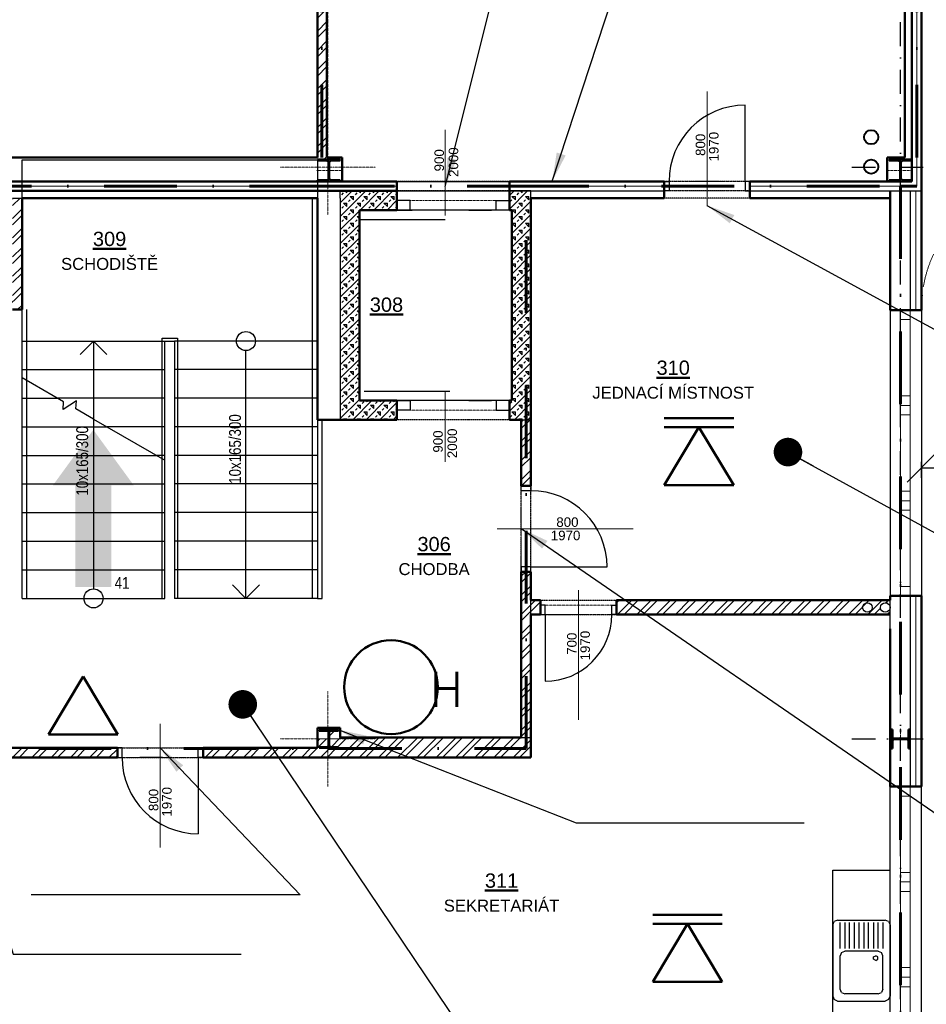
# Model space of a CAD drawing. Header units: millimetres. Extents: x 2886542 to 7567581, y -792623 to 134766.
# Tile 162 of 256: x 4631694 to 4641209, y -373694 to -363362. Entities that reach past the tile are written whole.
import ezdxf
from ezdxf.enums import TextEntityAlignment as Align

# ---------------------------------------------------------------- set-up
doc = ezdxf.new("R2010")
doc.units = ezdxf.units.MM
for name, pattern in [('ACAD_ISO04W100', [30, 24, -3, 0, -3]), ('ACAD_ISO12W100', [21, 12, -3, 0, -3, 0, -3]), ('DASHDOT', [1, 0.5, -0.25, 0, -0.25]), ('DASHDOTX2', [50.8, 25.4, -12.7, 0, -12.7]), ('DIVIDE', [1.25, 0.5, -0.25, 0, -0.25, 0, -0.25]), ('DOT', [0.25, 0, -0.25])]:
    doc.linetypes.add(name, pattern=pattern)
for name, color, linetype in [('CA_drez pravouhly+odkap. plocha (85x60xEH87)', 7, 'Continuous'), ('IN_SANITA', 7, 'Continuous'), ('požárničina', 10, 'Continuous'), ('srafy', 251, 'Continuous')]:
    doc.layers.add(name, color=color, linetype=linetype)
for name, color, linetype, lineweight in [('CKDVERE_', 7, 'Continuous', 25), ('CKDVERE_NADROVINOU', 1, 'DASHDOT', 18), ('CKDVERE_OSY', 1, 'Continuous', 18), ('CKDVERE_POPIS', 3, 'Continuous', 25), ('CKDVERE_ZARUBNE_RAM', 5, 'Continuous', 25), ('CKIZOLACE', 1, 'Continuous', 18), ('CKOKNA', 1, 'Continuous', 18), ('CKPOPISM', 250, 'Continuous', 50), ('CKPOPISM_POPIS', 3, 'Continuous', 25), ('CKPROSTUPY_NADROVINOU', 7, 'DASHDOT', 25), ('CKRASTR', 7, 'DASHDOT', 18), ('CKSCHODY_PODROVINOU', 7, 'Continuous', 25), ('CKSCHODY_POPIS', 3, 'Continuous', 25), ('CKSCHODY_VYSTUP', 7, 'Continuous', 25), ('CKSTENY_NADROVINOU', 7, 'DIVIDE', 25), ('CKSTENY_PODROVINOU', 7, 'Continuous', 25), ('CKSTENY_REZ', 6, 'Continuous', 50), ('CSPROFILY_OSY', 1, 'DASHDOT', 18), ('CSPROFILY_REZY', 4, 'Continuous', 50), ('ZTI-DEŠŤOVÁ-KANALIZACE', 210, 'Continuous', 40), ('ZTI-SPLAŠKOVÁ KANALIZACE', 80, 'Continuous', 30)]:
    doc.layers.add(name, color=color, linetype=linetype, lineweight=lineweight)
doc.layers.add('CKDVERE_DORAZ', color=7, linetype='DOT', lineweight=25, plot=False)
doc.styles.add('ARIAL', font='arial.ttf')
doc.styles.add('DVERE', font='SIMPLEX.shx', dxfattribs={"width": 0.65})
doc.styles.add('ROMANT', font='romant')
doc.styles.get("Standard").update_dxf_attribs({"font": 'arial.ttf'})
doc.linetypes.add('IZOLACE_POLYSTYREN_EXPANDOVANY', pattern='A,1,[224,CADKON.SHX,S=0.01,R=0,X=-0.5,Y=-1.74],-2', length=3)
doc.linetypes.add('IZOLACE_POLYSTYREN_PENOVY', pattern='A,0.001,[228,CADKON.SHX,S=0.1,R=0,X=0,Y=0],-2', length=2.001)
doc.dimstyles.new('1_75', dxfattribs={"dimscale": 75, "dimtxt": 2.5, "dimasz": 2, "dimexe": 0.7, "dimexo": 0.625, "dimgap": 1, "dimtad": 1, "dimdec": 0, "dimrnd": 1, "dimtxsty": 'DVERE', "dimblk": 'OBLIQUE', "dimcen": 1.5, "dimclrd": 256, "dimclre": 256, "dimclrt": 4, "dimadec": 0, "dimazin": 0, "dimtm": 1e-09, "dimtfac": 1, "dimtdec": 0, "dimtix": 1, "dimtmove": 2, "dimatfit": 3, "dimldrblk": 'OBLIQUE', "dimfxl": 0, "dimarcsym": 0})
doc.dimstyles.new('úhlová', dxfattribs={"dimscale": 0.2, "dimtxt": 2.5, "dimasz": 1.5, "dimexe": 0, "dimexo": 3, "dimgap": 1, "dimtad": 1, "dimdec": 0, "dimzin": 0, "dimdsep": 46, "dimtxsty": 'ROMANT', "dimcen": 5, "dimclrd": 256, "dimclre": 256, "dimclrt": 7, "dimadec": 1, "dimazin": 0, "dimtfac": 1, "dimtdec": 0, "dimtix": 1, "dimtmove": 2, "dimatfit": 3, "dimfxl": 0, "dimtvp": 2, "dimtolj": 1, "dimtzin": 0, "dimarcsym": 0})
pattern_1 = [(45, (4537494.36, -337126), (-70.71068, 70.71068), []), (45, (4537565.07, -337126), (-70.71068, 70.71068), [25, -75]), (135, (4537618.1, -337108.32), (-70.71068, -70.71068), [50, -50]), (0, (4537582.75, -337072.97), (70.71068, 70.71068), [35.35534, -106.06602]), (90, (4537618.104, -337108.325), (-70.71068, 70.71068), [35.35534, -106.06602])]
pattern_2 = [(45, (4537494.36, -337126), (-101.02788, 101.02788), []), (45, (4537561.71, -337126), (-101.02788, 101.02788), [])]

# ---------------------------------------------------------------- blocks, each defined once
blk = doc.blocks.new('drez pravouhly+odkap. plocha (85x60xEH87)_P')
at = {"layer": 'CA_drez pravouhly+odkap. plocha (85x60xEH87)', "linetype": 'ByBlock'}
for p, q in [((-0.41, -0.015), (-0.375, 0)), ((-0.375, 0), (-0.1, 0)), ((-0.1, 0), (0.375, 0)), ((0.41, -0.015), (0.375, 0)), ((-0.41, -0.015), (-0.425, -0.05)), ((-0.425, -0.55), (-0.425, -0.05)), ((-0.4, -0.075), (-0.125, -0.075)), ((-0.1, -0.125), (-0.085, -0.09)), ((-0.05, -0.075), (-0.085, -0.09)), ((0.3, -0.075), (-0.05, -0.075)), ((0.3, -0.075), (0.335, -0.09)), ((0.35, -0.125), (0.335, -0.09)), ((0.41, -0.015), (0.425, -0.05)), ((0.425, -0.55), (0.425, -0.05)), ((-0.125, -0.125), (-0.4, -0.125)), ((-0.4, -0.175), (-0.125, -0.175)), ((-0.1, -0.125), (-0.1, -0.475)), ((-0.038, -0.128), (-0.05, -0.15)), ((-0.038, -0.172), (-0.05, -0.15)), ((-0.013, -0.128), (-0.038, -0.128)), ((-0.013, -0.172), (-0.038, -0.172)), ((0, -0.15), (-0.013, -0.128)), ((0, -0.15), (-0.013, -0.172)), ((0.35, -0.125), (0.35, -0.475)), ((-0.125, -0.225), (-0.4, -0.225)), ((-0.4, -0.275), (-0.125, -0.275)), ((-0.125, -0.325), (-0.4, -0.325)), ((-0.4, -0.375), (-0.125, -0.375)), ((-0.125, -0.425), (-0.4, -0.425)), ((-0.4, -0.475), (-0.125, -0.475)), ((-0.085, -0.51), (-0.1, -0.475)), ((-0.085, -0.51), (-0.05, -0.525)), ((0.335, -0.51), (0.3, -0.525)), ((0.335, -0.51), (0.35, -0.475)), ((-0.425, -0.55), (-0.41, -0.585)), ((-0.375, -0.6), (-0.41, -0.585)), ((-0.125, -0.525), (-0.4, -0.525)), ((-0.375, -0.6), (-0.1, -0.6)), ((-0.1, -0.6), (0.375, -0.6)), ((0.3, -0.525), (-0.05, -0.525)), ((0.375, -0.6), (0.41, -0.585)), ((0.425, -0.55), (0.41, -0.585))]:
    blk.add_line(p, q, dxfattribs=at)
blk = doc.blocks.new('CK_S_EXT_HEAHEA240')
for p, q in [((-120, 115), (120, 115)), ((-120, 115), (-120, 103)), ((120, 115), (120, 103)), ((-120, 103), (-24.75, 103)), ((-3.75, -82), (-3.75, 82)), ((3.75, -82), (3.75, 82)), ((120, 103), (24.75, 103)), ((-120, -115), (-120, -103)), ((-120, -103), (-24.75, -103)), ((120, -103), (24.75, -103)), ((120, -115), (120, -103)), ((-120, -115), (120, -115))]:
    blk.add_line(p, q)
for centre, start, end in [((-24.75, 82), 0, 90), ((24.75, 82), 90, 180), ((-24.75, -82), 270, 0), ((24.75, -82), 180, 270)]:
    blk.add_arc(centre, 21, start, end)
blk = doc.blocks.new('CK_S_EXT_HEAHEA200')
for p, q in [((-100, 95), (100, 95)), ((-100, 95), (-100, 85)), ((-100, 85), (-21.25, 85)), ((-3.25, -67), (-3.25, 67)), ((3.25, -67), (3.25, 67)), ((100, 85), (21.25, 85)), ((100, 95), (100, 85)), ((-100, -95), (-100, -85)), ((-100, -85), (-21.25, -85)), ((-100, -95), (100, -95)), ((100, -85), (21.25, -85)), ((100, -95), (100, -85))]:
    blk.add_line(p, q)
for centre, start, end in [((-21.25, 67), 0, 90), ((21.25, 67), 90, 180), ((-21.25, -67), 270, 0), ((21.25, -67), 180, 270)]:
    blk.add_arc(centre, 18, start, end)
blk = doc.blocks.new('CKBL2032316081307')
blk = doc.blocks.new('CKBL2010716102432', base_point=(100937, -31650))
blk = doc.blocks.new('CKBL2010716102454', base_point=(99257, -36297))
blk = doc.blocks.new('CKBL2010716102559', base_point=(94963, -34085))
blk = doc.blocks.new('CKBL2112015104126', base_point=(98453, -29258))
blk = doc.blocks.new('_Oblique')
at = {"color": 0, "linetype": 'ByBlock', "lineweight": -2}
blk.add_line((-0.5, -0.5), (0.5, 0.5), dxfattribs=at)
blk = doc.blocks.new('*D5175')
at = {"layer": 'Defpoints', "color": 0, "linetype": 'Continuous', "lineweight": 50}
for p in [(4641157, -323053), (4643947, -323211), (4643947, -450521)]:
    blk.add_point(p, dxfattribs=at)
at = {"layer": 'požárničina', "color": 7, "linetype": 'Continuous', "lineweight": -2}
for p, q in [((4641157, -323147), (4641157, -323316)), ((4643947, -323399), (4643947, -323106))]:
    blk.add_line(p, q, dxfattribs=at)
at = {"layer": 'požárničina', "color": 7, "lineweight": -2}
blk.add_line((4641157, -323211), (4643947, -323211), dxfattribs=at)
at = {"layer": 'požárničina', "color": 7, "linetype": 'Continuous', "lineweight": -2, "xscale": 300, "yscale": 300, "zscale": 300, "rotation": 180}
blk.add_blockref('_Oblique', (4641157, -323211), dxfattribs=at)
at = {"layer": 'požárničina', "color": 7, "linetype": 'Continuous', "lineweight": -2, "xscale": 300, "yscale": 300, "zscale": 300}
blk.add_blockref('_Oblique', (4643947, -323211), dxfattribs=at)
at = {"layer": 'požárničina', "color": 7, "linetype": 'Continuous', "lineweight": 9, "insert": (4642552, -322874), "char_height": 375, "attachment_point": 5, "style": 'DVERE'}
blk.add_mtext('2790', dxfattribs=at)
blk = doc.blocks.new('*D5177')
at = {"layer": 'Defpoints', "color": 0, "linetype": 'Continuous', "lineweight": 50}
for p in [(4641157, -367907), (4643947, -367907), (4643947, -368065)]:
    blk.add_point(p, dxfattribs=at)
at = {"layer": 'požárničina', "color": 7, "linetype": 'Continuous', "lineweight": -2}
for p, q in [((4641157, -368000), (4641157, -368170)), ((4643947, -368000), (4643947, -368170))]:
    blk.add_line(p, q, dxfattribs=at)
at = {"layer": 'požárničina', "color": 7, "lineweight": -2}
blk.add_line((4641157, -368065), (4643947, -368065), dxfattribs=at)
at = {"layer": 'požárničina', "color": 7, "linetype": 'Continuous', "lineweight": -2, "xscale": 300, "yscale": 300, "zscale": 300, "rotation": 180}
blk.add_blockref('_Oblique', (4641157, -368065), dxfattribs=at)
at = {"layer": 'požárničina', "color": 7, "linetype": 'Continuous', "lineweight": -2, "xscale": 300, "yscale": 300, "zscale": 300}
blk.add_blockref('_Oblique', (4643947, -368065), dxfattribs=at)
at = {"layer": 'požárničina', "color": 7, "linetype": 'Continuous', "lineweight": 9, "insert": (4642552, -367727), "char_height": 375, "attachment_point": 5, "style": 'DVERE'}
blk.add_mtext('2790', dxfattribs=at)

msp = doc.modelspace()

# ---------------------------------------------------------------- hatches: boundary and pattern name
at = {"layer": 'požárničina', "linetype": 'ACAD_ISO04W100', "lineweight": 50, "ltscale": 50, "extrusion": (0, 0, -1)}
h = msp.add_hatch(color=256, dxfattribs=at)
h.paths.add_polyline_path([(-4632276.6, -368249.7), (-4632276.6, -369314.7), (-4632656.2, -369314.7), (-4632656.2, -368249.7)])
h.paths.add_polyline_path([(-4632041.1, -368249.7), (-4632276.6, -368249.7), (-4632656.2, -368249.7), (-4632891.8, -368249.7), (-4632466.4, -367665.2)])
at = {"layer": 'srafy'}
h = msp.add_hatch(dxfattribs=at)
h.set_pattern_fill('ANSI32', color=0, scale=15, style=0)
h.set_pattern_definition([(45, (4537494.36, -384227.15), (-101.02788, 101.02788), []), (45, (4537561.71, -384227.15), (-101.02788, 101.02788), [])])
edge = h.paths.add_edge_path()
edge.add_line((4634918.7, -359529), (4634938.7, -359529))
edge.add_line((4634938.7, -359529), (4634938.7, -359412.2))
edge.add_line((4634938.7, -359412.2), (4634871.7, -359412.2))
edge.add_arc((4634871.7, -359430.2), 18, 90, 180)
edge.add_line((4634853.7, -359430.2), (4634853.7, -359509))
edge.add_line((4634853.7, -359509), (4634843.7, -359509))
edge.add_line((4634843.7, -359509), (4634843.7, -359409))
edge.add_line((4634843.7, -359409), (4634818.7, -359409))
edge.add_line((4634818.7, -359409), (4634818.7, -364829))
edge.add_line((4634818.7, -364829), (4634926.7, -364829))
edge.add_line((4634926.7, -364829), (4634926.7, -364809))
edge.add_line((4634926.7, -364809), (4634918.7, -364809))
edge.add_line((4634918.7, -364809), (4634918.7, -359529))
h = msp.add_hatch(dxfattribs=at)
h.set_pattern_fill('BETON-PERLITBETON', color=0, scale=25, style=0)
h.set_pattern_definition(pattern_1)
h.paths.add_polyline_path([(4635058.7, -366632.6), (4635058.7, -367559), (4635653.7, -367559), (4635653.7, -367459), (4635653.7, -367359), (4635258.7, -367359), (4635258.7, -366632.6)])
h.paths.add_polyline_path([(4636858.7, -367359), (4636833.7, -367359), (4636833.7, -367459), (4636833.7, -367559), (4636958.7, -367559), (4637058.7, -367559), (4637058.7, -365234), (4637058.7, -365234), (4637058.7, -365159), (4636833.7, -365159), (4636833.7, -365259), (4636833.7, -365359), (4636858.7, -365359)])
h.paths.add_polyline_path([(4635086.5, -365968.6), (4635350.5, -365968.6), (4635350.5, -366133.6), (4635086.5, -366133.6)], flags=24)
h.paths.add_polyline_path([(4634899.9, -366460.5), (4634899.9, -366253.8), (4636186.6, -366253.8), (4636186.6, -366460.5)], flags=24)
h.paths.add_polyline_path([(4636876.1, -366841.8), (4637071.6, -366841.8), (4637071.6, -367014.3), (4636876.1, -367014.3)], flags=24)
h.paths.add_polyline_path([(4636872.4, -365540.1), (4637067.9, -365540.1), (4637067.9, -365712.6), (4636872.4, -365712.6)], flags=24)
h.paths.add_polyline_path([(4635258.7, -365359), (4635258.7, -366632.6), (4635058.7, -366632.6), (4635058.7, -365234), (4635058.7, -365159), (4635653.7, -365159), (4635653.7, -365359)])
h = msp.add_hatch(dxfattribs=at)
h.set_pattern_fill('BETON-PERLITBETON', color=0, scale=25, style=0)
h.set_pattern_definition(pattern_1)
h.paths.add_polyline_path([(4635086.5, -365968.6), (4635350.5, -365968.6), (4635350.5, -366133.6), (4635086.5, -366133.6)], flags=24)
h.paths.add_polyline_path([(4635258.7, -366632.6), (4635058.7, -366632.6), (4635058.7, -365234), (4635058.7, -365159), (4635653.7, -365159), (4635653.7, -365359), (4635258.7, -365359)])
h = msp.add_hatch(dxfattribs=at)
h.set_pattern_fill('ANSI32', color=0, scale=15, style=0)
h.set_pattern_definition(pattern_2)
h.paths.add_polyline_path([(4631618.7, -366304), (4631568.7, -366304), (4631518.7, -366304), (4631518.7, -366404), (4631618.7, -366404), (4631668.7, -366404), (4631718.7, -366404), (4631718.7, -365234), (4631618.7, -365234)])
h.paths.add_polyline_path([(4630318.7, -366404), (4630418.7, -366404), (4630718.7, -366404), (4630718.7, -366304), (4630393.7, -366304), (4630318.7, -366304), (4630118.7, -366304), (4630018.7, -366304), (4629968.7, -366304), (4629968.7, -366404)])
h.paths.add_polyline_path([(4630118.7, -365804), (4630118.7, -365729), (4630118.7, -365234), (4630018.7, -365234), (4630018.7, -366304), (4630118.7, -366304)])
h.paths.add_polyline_path([(4630318.7, -365804), (4630318.7, -366254), (4630393.7, -366254), (4630393.7, -365729), (4630168.7, -365729), (4630168.7, -365804)])
h.paths.add_polyline_path([(4629168.7, -366404), (4629168.7, -366304), (4628468.7, -366304), (4628468.7, -366404), (4628768.7, -366404), (4628843.7, -366404)])
h.paths.add_polyline_path([(4628768.7, -366404), (4628768.7, -367304), (4628843.7, -367304), (4628843.7, -367099.4), (4628843.7, -366608.6), (4628843.7, -366404)])
h.paths.add_polyline_path([(4628468.7, -366404), (4628468.7, -366304), (4628468.7, -365863.7), (4628468.7, -365504.3), (4628468.7, -365234), (4628268.7, -365234), (4628268.7, -366957.8), (4628298, -366957.8), (4628468.7, -366831.1)])
h.paths.add_polyline_path([(4628298, -366957.8), (4628268.7, -366957.8), (4628268.7, -367454), (4628468.7, -367454), (4628468.7, -367404), (4628468.7, -367304), (4628468.7, -366831.1)])
h.paths.add_polyline_path([(4628843.7, -367304), (4628768.7, -367304), (4628468.7, -367304), (4628468.7, -367404), (4630218.7, -367404), (4630218.7, -367304)])
h.paths.add_polyline_path([(4628268.7, -368409), (4628268.7, -369404), (4628468.7, -369404), (4628468.7, -369304), (4628468.7, -368254), (4628268.7, -368254), (4628268.7, -368309)])
h.paths.add_polyline_path([(4628468.7, -369404), (4630218.7, -369404), (4630218.7, -369304), (4628468.7, -369304)])
edge = h.paths.add_edge_path()
edge.add_line((4630218.9, -368607.9), (4630218.9, -369098.7))
edge.add_arc((4629978, -368153.3), 975.6, 284.28396, 284.29036, ccw=False)
edge.add_line((4630218.7, -369098.8), (4630218.7, -369304))
edge.add_line((4630218.7, -369304), (4630218.7, -369404))
edge.add_line((4630218.7, -369404), (4630318.7, -369404))
edge.add_line((4630318.7, -369404), (4630418.7, -369404))
edge.add_line((4630418.7, -369404), (4630418.7, -367304))
edge.add_line((4630418.7, -367304), (4630318.7, -367304))
edge.add_line((4630318.7, -367304), (4630218.7, -367304))
edge.add_line((4630218.7, -367304), (4630218.7, -367404))
edge.add_line((4630218.7, -367404), (4630218.7, -367672.2))
edge.add_arc((4630198.8, -367674.2), 20.1, 0, 5.87977, ccw=False)
edge.add_line((4630218.9, -367674.2), (4630218.9, -368033.6))
edge.add_arc((4630198.8, -368033.6), 20.1, 354.12023, 360, ccw=False)
edge.add_line((4630218.7, -368035.7), (4630218.7, -368607.9))
edge.add_arc((4629971.1, -369593.4), 1016.2, 75.8879, 75.89406, ccw=False)
h.paths.add_polyline_path([(4630245.1, -365799.9), (4630245.1, -365593.2), (4632231.8, -365593.2), (4632231.8, -365799.9)], flags=24)
h.paths.add_polyline_path([(4630585.1, -365799.9), (4630585.1, -365593.2), (4631891.8, -365593.2), (4631891.8, -365799.9)], flags=24)
h.paths.add_polyline_path([(4630600.1, -365799.9), (4630600.1, -365593.2), (4631876.8, -365593.2), (4631876.8, -365799.9)], flags=24)
h.paths.add_polyline_path([(4630086.7, -365994.2), (4630350.7, -365994.2), (4630350.7, -366159.2), (4630086.7, -366159.2)], flags=24)
h.paths.add_polyline_path([(4630086.7, -365994.2), (4630350.7, -365994.2), (4630350.7, -366159.2), (4630086.7, -366159.2)], flags=24)
h.paths.add_polyline_path([(4630245.1, -365799.9), (4630245.1, -365593.2), (4632231.8, -365593.2), (4632231.8, -365799.9)], flags=24)
h.paths.add_polyline_path([(4627751.6, -366089.1), (4627751.6, -365882.5), (4629738.2, -365882.5), (4629738.2, -366089.1)], flags=24)
h.paths.add_polyline_path([(4628091.6, -366089.1), (4628091.6, -365882.5), (4629398.2, -365882.5), (4629398.2, -366089.1)], flags=24)
h.paths.add_polyline_path([(4628371.6, -366089.1), (4628371.6, -365922.5), (4629118.2, -365922.5), (4629118.2, -366089.1)], flags=24)
h.paths.add_polyline_path([(4628106.6, -366089.1), (4628106.6, -365882.5), (4629383.2, -365882.5), (4629383.2, -366089.1)], flags=24)
h.paths.add_polyline_path([(4628175.1, -368544.4), (4628439.1, -368544.4), (4628439.1, -368709.4), (4628175.1, -368709.4)], flags=24)
h = msp.add_hatch(dxfattribs=at)
h.set_pattern_fill('ANSI32', color=0, scale=15, style=0)
h.set_pattern_definition(pattern_2)
h.paths.add_polyline_path([(4630318.7, -369704), (4630418.7, -369704), (4630418.7, -369404), (4630318.7, -369404)])
h.paths.add_polyline_path([(4630418.7, -371004), (4630418.7, -370604), (4630318.7, -370604), (4630318.7, -371104), (4630388.7, -371104), (4630488.7, -371104), (4632718.7, -371104), (4632718.7, -371004)])
h.paths.add_polyline_path([(4630388.7, -372004), (4630488.7, -372004), (4630488.7, -371104), (4630388.7, -371104)])
h.paths.add_polyline_path([(4630388.7, -372904), (4630388.7, -374784.5), (4630388.7, -374894.5), (4630438.7, -374894.5), (4630488.7, -374894.5), (4630488.7, -374784.5), (4630488.7, -372904)])
edge = h.paths.add_edge_path()
edge.add_line((4633618.7, -371104), (4634926.7, -371104))
edge.add_line((4634926.7, -371104), (4634926.7, -371004))
edge.add_line((4634926.7, -371004), (4634838.7, -371004))
edge.add_line((4634838.7, -371004), (4634838.7, -370994))
edge.add_line((4634838.7, -370994), (4634917.5, -370994))
edge.add_arc((4634917.5, -370976), 18, 270, 300.87006)
edge.add_line((4634926.7, -370991.4), (4634926.7, -370909))
edge.add_line((4634926.7, -370909), (4634818.7, -370909))
edge.add_line((4634818.7, -370909), (4634818.7, -371004))
edge.add_line((4634818.7, -371004), (4633618.7, -371004))
edge.add_line((4633618.7, -371004), (4633618.7, -371104))
edge = h.paths.add_edge_path()
edge.add_line((4635058.7, -370894), (4635058.7, -370794))
edge.add_line((4635058.7, -370794), (4634926.7, -370794))
edge.add_line((4634926.7, -370794), (4634926.7, -370814))
edge.add_line((4634926.7, -370814), (4634938.7, -370814))
edge.add_line((4634938.7, -370814), (4635038.7, -370814))
edge.add_line((4635038.7, -370814), (4635038.7, -370824))
edge.add_line((4635038.7, -370824), (4634960, -370824))
edge.add_arc((4634960, -370842), 18, 90, 180)
edge.add_line((4634942, -370842), (4634942, -370909))
edge.add_line((4634942, -370909), (4634942, -370976))
edge.add_arc((4634960, -370976), 18, 180, 270)
edge.add_line((4634960, -370994), (4635038.7, -370994))
edge.add_line((4635038.7, -370994), (4635038.7, -371004))
edge.add_line((4635038.7, -371004), (4634938.7, -371004))
edge.add_line((4634938.7, -371004), (4634926.7, -371004))
edge.add_line((4634926.7, -371004), (4634926.7, -371104))
edge.add_line((4634926.7, -371104), (4637058.7, -371104))
edge.add_line((4637058.7, -371104), (4637058.7, -370894))
edge.add_line((4637058.7, -370894), (4636958.7, -370894))
edge.add_line((4636958.7, -370894), (4635058.7, -370894))
h.paths.add_polyline_path([(4637058.7, -369604), (4637058.7, -369454), (4637058.7, -369154), (4636958.7, -369154), (4636958.7, -370894), (4637058.7, -370894)])
h.paths.add_polyline_path([(4637158.7, -369504), (4637158.7, -369454), (4637058.7, -369454), (4637058.7, -369604), (4637158.7, -369604)])
h.paths.add_polyline_path([(4637958.7, -369604), (4640828.7, -369604), (4640828.7, -369529.9), (4640828.7, -369454), (4637958.7, -369454), (4637958.7, -369504)])
edge = h.paths.add_edge_path(flags=16)
edge.add_arc((4640778.7, -369529.9), 50, 0, 360)
h.paths.add_polyline_path([(4636958.7, -368254), (4637058.7, -368254), (4637058.7, -367559), (4636958.7, -367559)])
h.paths.add_polyline_path([(4630776.9, -371251.9), (4630776.9, -370987.9), (4630941.9, -370987.9), (4630941.9, -371251.9)], flags=24)
h.paths.add_polyline_path([(4634335.5, -371266.3), (4634335.5, -371024.3), (4634500.5, -371024.3), (4634500.5, -371266.3)], flags=24)
h.paths.add_polyline_path([(4636277.3, -371054.8), (4636277.3, -370812.8), (4636442.3, -370812.8), (4636442.3, -371054.8)], flags=24)
h.paths.add_polyline_path([(4635173.4, -370965), (4635173.4, -370723), (4635338.4, -370723), (4635338.4, -370965)], flags=24)

# ---------------------------------------------------------------- linework, layer by layer
at = {"layer": 'CKDVERE_', "color": 0}
for p, q in [((4639308.7, -365059), (4639308.7, -364259)), ((4635258.7, -365459), (4636158.7, -365459)), ((4635307.7, -367260.7), (4636207.7, -367260.7)), ((4637058.7, -369104), (4637858.7, -369104)), ((4637208.7, -369604), (4637208.7, -370304)), ((4633568.7, -371104), (4633568.7, -371904))]:
    msp.add_line(p, q, dxfattribs=at)
for centre, radius, start, end in [((4639308.7, -365059), 800, 90, 180), ((4637058.7, -369104), 800, 0, 90), ((4637208.7, -369604), 700, 270, 0), ((4633568.7, -371104), 800, 180, 270)]:
    msp.add_arc(centre, radius, start, end, dxfattribs=at)
at = {"layer": 'CKDVERE_DORAZ', "color": 0}
for p, q in [((4639358.7, -365059), (4638458.7, -365059)), ((4635658.7, -365359), (4636658.7, -365359)), ((4635833.7, -367359), (4636833.7, -367359)), ((4636958.7, -369154), (4636958.7, -368254)), ((4637058.7, -369604), (4637958.7, -369604)), ((4633618.7, -371104), (4632718.7, -371104))]:
    msp.add_line(p, q, dxfattribs=at)
at = {"layer": 'CKDVERE_NADROVINOU', "color": 0}
for p, q in [((4639308.7, -365059), (4638508.7, -365059)), ((4639308.7, -365159), (4638508.7, -365159)), ((4635793.7, -365259), (4636693.7, -365259)), ((4635793.7, -365359), (4636693.7, -365359)), ((4635793.7, -367359), (4636693.7, -367359)), ((4635793.7, -367459), (4636693.7, -367459)), ((4636958.7, -369104), (4636958.7, -368304)), ((4637058.7, -369104), (4637058.7, -368304)), ((4637208.7, -369504), (4637908.7, -369504)), ((4637208.7, -369604), (4637908.7, -369604)), ((4633568.7, -371004), (4632768.7, -371004)), ((4633568.7, -371104), (4632768.7, -371104))]:
    msp.add_line(p, q, dxfattribs=at)
at = {"layer": 'CKDVERE_OSY', "color": 0}
for p, q in [((4638908.7, -364114), (4638908.7, -365314)), ((4636158.7, -365417.4), (4636158.7, -364516.2)), ((4636158.7, -367263.6), (4636158.7, -368001.8)), ((4636703.7, -368704), (4638131.5, -368704)), ((4637558.7, -369349), (4637558.7, -370710)), ((4633168.7, -372049), (4633168.7, -370749))]:
    msp.add_line(p, q, dxfattribs=at)
at = {"layer": 'CKDVERE_ZARUBNE_RAM', "color": 0}
for p, q in [((4638458.7, -365059), (4638508.7, -365059)), ((4638458.7, -365159), (4638458.7, -365059)), ((4638508.7, -365059), (4638508.7, -365159)), ((4639358.7, -365059), (4639308.7, -365059)), ((4639308.7, -365059), (4639308.7, -365159)), ((4639358.7, -365159), (4639358.7, -365059)), ((4638508.7, -365159), (4638458.7, -365159)), ((4639308.7, -365159), (4639358.7, -365159)), ((4635653.7, -365259), (4635653.7, -365359)), ((4635793.7, -365259), (4635653.7, -365259)), ((4635793.7, -365359), (4635793.7, -365259)), ((4636693.7, -365359), (4636693.7, -365259)), ((4636693.7, -365259), (4636833.7, -365259)), ((4636833.7, -365259), (4636833.7, -365359)), ((4635653.7, -365359), (4635793.7, -365359)), ((4636833.7, -365359), (4636693.7, -365359)), ((4635653.7, -367359), (4635793.7, -367359)), ((4635653.7, -367459), (4635653.7, -367359)), ((4635793.7, -367359), (4635793.7, -367459)), ((4636833.7, -367359), (4636693.7, -367359)), ((4636693.7, -367359), (4636693.7, -367459)), ((4636833.7, -367459), (4636833.7, -367359)), ((4635793.7, -367459), (4635653.7, -367459)), ((4636693.7, -367459), (4636833.7, -367459)), ((4636958.7, -368304), (4636958.7, -368254)), ((4636958.7, -368254), (4637058.7, -368254)), ((4637058.7, -368304), (4636958.7, -368304)), ((4637058.7, -368254), (4637058.7, -368304)), ((4637058.7, -369104), (4636958.7, -369104)), ((4636958.7, -369104), (4636958.7, -369154)), ((4637058.7, -369154), (4637058.7, -369104)), ((4636958.7, -369154), (4637058.7, -369154)), ((4637208.7, -369504), (4637158.7, -369504)), ((4637158.7, -369504), (4637158.7, -369604)), ((4637208.7, -369604), (4637208.7, -369504)), ((4637908.7, -369604), (4637908.7, -369504)), ((4637908.7, -369504), (4637958.7, -369504)), ((4637958.7, -369504), (4637958.7, -369604)), ((4637158.7, -369604), (4637208.7, -369604)), ((4637958.7, -369604), (4637908.7, -369604)), ((4632768.7, -371004), (4632718.7, -371004)), ((4632718.7, -371004), (4632718.7, -371104)), ((4632768.7, -371104), (4632768.7, -371004)), ((4633568.7, -371104), (4633568.7, -371004)), ((4633568.7, -371004), (4633618.7, -371004)), ((4633618.7, -371004), (4633618.7, -371104)), ((4632718.7, -371104), (4632768.7, -371104)), ((4633618.7, -371104), (4633568.7, -371104))]:
    msp.add_line(p, q, dxfattribs=at)
at = {"layer": 'CKIZOLACE', "color": 0}
for p, q in [((4635653.7, -365159), (4624218.7, -365159)), ((4638458.7, -365159), (4636833.7, -365159))]:
    msp.add_line(p, q, dxfattribs=at)
at = {"layer": 'CKIZOLACE', "color": 0, "linetype": 'IZOLACE_POLYSTYREN_PENOVY', "ltscale": 5}
for points in [[(4639358.7, -365109), (4641108.7, -365109), (4641108.7, -363159)], [(4635653.7, -365109), (4624218.7, -365109)], [(4638458.7, -365109), (4636833.7, -365109)]]:
    msp.add_lwpolyline(points, dxfattribs=at)
at = {"layer": 'CKIZOLACE', "color": 0, "linetype": 'IZOLACE_POLYSTYREN_EXPANDOVANY', "ltscale": 3}
for points in [[(4641098.7, -365159), (4641098.7, -366409)], [(4641098.7, -369409), (4641098.7, -371409)]]:
    msp.add_lwpolyline(points, dxfattribs=at)
at = {"layer": 'CKOKNA', "color": 0}
for p, q in [((4631718.7, -367504), (4631718.7, -366404)), ((4640938.7, -366509), (4640938.7, -366409)), ((4641038.7, -366409), (4640938.7, -366409)), ((4641038.7, -366509), (4641038.7, -366409)), ((4640938.7, -366509), (4640938.7, -367309)), ((4641038.7, -366509), (4640938.7, -366509)), ((4641038.7, -366509), (4641038.7, -367309)), ((4640938.7, -367409), (4640938.7, -367309)), ((4641038.7, -367309), (4640938.7, -367309)), ((4641038.7, -367409), (4641038.7, -367309)), ((4641038.7, -367409), (4640938.7, -367409)), ((4640938.7, -367509), (4640938.7, -367409)), ((4641038.7, -367509), (4641038.7, -367409)), ((4640938.7, -367509), (4640938.7, -368309)), ((4641038.7, -367509), (4640938.7, -367509)), ((4641038.7, -367509), (4641038.7, -368309)), ((4640938.7, -368409), (4640938.7, -368309)), ((4641038.7, -368309), (4640938.7, -368309)), ((4641038.7, -368409), (4641038.7, -368309)), ((4641038.7, -368409), (4640938.7, -368409)), ((4640938.7, -368509), (4640938.7, -368409)), ((4641038.7, -368509), (4641038.7, -368409)), ((4640938.7, -368509), (4640938.7, -369309)), ((4641038.7, -368509), (4640938.7, -368509)), ((4641038.7, -368509), (4641038.7, -369309)), ((4641038.7, -369309), (4640938.7, -369309)), ((4640938.7, -369309), (4640938.7, -369409)), ((4641038.7, -369309), (4641038.7, -369409)), ((4641038.7, -369409), (4640938.7, -369409)), ((4640938.7, -371509), (4640938.7, -371409)), ((4641038.7, -371409), (4640938.7, -371409)), ((4641038.7, -371509), (4641038.7, -371409)), ((4640938.7, -372309), (4640938.7, -371509)), ((4641038.7, -371509), (4640938.7, -371509)), ((4641038.7, -372309), (4641038.7, -371509)), ((4641038.7, -372309), (4640938.7, -372309)), ((4640938.7, -372309), (4640938.7, -372409)), ((4641038.7, -372309), (4641038.7, -372409)), ((4641038.7, -372409), (4640938.7, -372409)), ((4640938.7, -372409), (4640938.7, -372509)), ((4641038.7, -372409), (4641038.7, -372509)), ((4640938.7, -373309), (4640938.7, -372509)), ((4641038.7, -372509), (4640938.7, -372509)), ((4641038.7, -373309), (4641038.7, -372509)), ((4641038.7, -373309), (4640938.7, -373309)), ((4640938.7, -373309), (4640938.7, -373409)), ((4641038.7, -373309), (4641038.7, -373409)), ((4641038.7, -373409), (4640938.7, -373409)), ((4640938.7, -373409), (4640938.7, -373509)), ((4641038.7, -373409), (4641038.7, -373509)), ((4640938.7, -374309), (4640938.7, -373509)), ((4641038.7, -373509), (4640938.7, -373509)), ((4641038.7, -374309), (4641038.7, -373509))]:
    msp.add_line(p, q, dxfattribs=at)
at = {"layer": 'CKPROSTUPY_NADROVINOU', "color": 0, "ltscale": 500}
for p, q in [((4640938.7, -377641.3), (4640938.7, -341909)), ((4640426.7, -364909), (4645031.1, -364909)), ((4640426.7, -370909), (4645031.1, -370909))]:
    msp.add_line(p, q, dxfattribs=at)
at = {"layer": 'CKRASTR', "color": 0}
for p, q in [((4634926.7, -365409), (4634926.7, -362409)), ((4634426.7, -364909), (4635426.7, -364909)), ((4634926.7, -371409), (4634926.7, -370409)), ((4634426.7, -370909), (4635426.7, -370909))]:
    msp.add_line(p, q, dxfattribs=at)
at = {"layer": 'CKSCHODY_PODROVINOU', "color": 0}
for p, q in [((4634768.7, -369434), (4634768.7, -365234)), ((4631718.7, -366734), (4633218.7, -366734)), ((4631718.7, -366734), (4633218.7, -366734)), ((4634818.7, -366734), (4633318.7, -366734)), ((4634818.7, -366734), (4633318.7, -366734)), ((4631718.7, -367034), (4633218.7, -367034)), ((4634818.7, -367034), (4633318.7, -367034)), ((4631718.7, -367334), (4632090.8, -367334)), ((4633218.7, -367334), (4632090.8, -367334)), ((4634818.7, -367334), (4633318.7, -367334)), ((4634868.7, -369434), (4634868.7, -367559)), ((4631718.7, -367634), (4632610.5, -367634)), ((4633218.7, -367634), (4632610.5, -367634)), ((4634818.7, -367634), (4633318.7, -367634)), ((4631718.7, -367934), (4633130.1, -367934)), ((4633218.7, -367934), (4633130.1, -367934)), ((4634818.7, -367934), (4633318.7, -367934)), ((4631718.7, -368234), (4633218.7, -368234)), ((4634818.7, -368234), (4633318.7, -368234)), ((4631718.7, -368534), (4633218.7, -368534)), ((4634818.7, -368534), (4633318.7, -368534)), ((4631718.7, -368834), (4633218.7, -368834)), ((4634818.7, -368834), (4633318.7, -368834)), ((4631718.7, -369134), (4633218.7, -369134)), ((4634818.7, -369134), (4633318.7, -369134)), ((4631718.7, -369434), (4633218.7, -369434)), ((4634818.7, -369434), (4633318.7, -369434)), ((4634818.7, -369434), (4634868.7, -369434))]:
    msp.add_line(p, q, dxfattribs=at)
for points in [[(4631718.7, -367119.2), (4631718.7, -364834), (4634818.7, -364834), (4634818.7, -369434), (4634818.7, -369434)], [(4631768.7, -369434), (4631768.7, -369434), (4631768.7, -366404)], [(4633188.7, -367967.9), (4633188.7, -366704), (4633218.7, -366704), (4633348.7, -366704), (4633348.7, -369434)], [(4633218.7, -367985.2), (4633218.7, -366734), (4633318.7, -366734), (4633318.7, -369434), (4633318.7, -369434)], [(4631718.7, -369434), (4631718.7, -369434), (4631718.7, -367119.2)], [(4633188.7, -369434), (4633188.7, -367967.9)], [(4633218.7, -369434), (4633218.7, -369434), (4633218.7, -367985.2)]]:
    msp.add_lwpolyline(points, dxfattribs=at)
at = {"layer": 'CKSCHODY_VYSTUP', "color": 0}
for p, q in [((4632468.7, -366734), (4632327.5, -366875.3)), ((4632468.7, -366734), (4632610, -366875.3)), ((4632468.7, -366734), (4632468.7, -369334.1)), ((4634068.7, -369434), (4634068.7, -366833.9)), ((4632468.7, -367552.2), (4633218.7, -367985.2)), ((4632468.7, -367552.2), (4633218.7, -367985.2)), ((4634068.7, -369434), (4633927.5, -369292.7)), ((4634068.7, -369434), (4634210, -369292.7))]:
    msp.add_line(p, q, dxfattribs=at)
msp.add_lwpolyline([(4632468.7, -367552.2), (4632283.7, -367445.3), (4632288.7, -367361.6), (4632148.8, -367454), (4632153.8, -367370.3), (4631718.7, -367119.2)], dxfattribs=at)
msp.add_lwpolyline([(4632468.7, -367552.2), (4632283.7, -367445.3), (4632288.7, -367361.6), (4632148.8, -367454), (4632153.8, -367370.3), (4631718.7, -367119.2)], dxfattribs=at)
for centre, radius in [((4634068.7, -366734), 99.9), ((4632468.7, -369434), 99.9), ((4632468.7, -369434), 0.000000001)]:
    msp.add_circle(centre, radius, dxfattribs=at)
at = {"layer": 'CKSTENY_NADROVINOU', "color": 0}
for p, q in [((4636833.7, -365059), (4635653.7, -365059)), ((4639358.7, -365059), (4638458.7, -365059)), ((4636833.7, -365159), (4635653.7, -365159)), ((4636833.7, -365159), (4635653.7, -365159)), ((4639358.7, -365159), (4638458.7, -365159)), ((4639358.7, -365234), (4638458.7, -365234)), ((4636833.7, -367559), (4635653.7, -367559)), ((4636958.7, -369154), (4636958.7, -368254)), ((4637058.7, -369154), (4637058.7, -368254)), ((4637158.7, -369454), (4637958.7, -369454)), ((4637158.7, -369604), (4637958.7, -369604)), ((4632718.7, -371004), (4633618.7, -371004)), ((4632718.7, -371104), (4633618.7, -371104))]:
    msp.add_line(p, q, dxfattribs=at)
at = {"layer": 'CKSTENY_PODROVINOU', "color": 0}
for p, q in [((4641058.7, -365059), (4641058.7, -363159)), ((4641158.7, -365159), (4641158.7, -363159)), ((4624218.7, -365059), (4638458.7, -365059)), ((4638458.7, -365059), (4638458.7, -365159)), ((4639358.7, -365059), (4641058.7, -365059)), ((4639358.7, -365059), (4639358.7, -365159)), ((4624218.7, -365159), (4638458.7, -365159)), ((4635058.7, -365159), (4624548.7, -365159)), ((4635653.7, -365159), (4635058.7, -365159)), ((4635058.7, -365234), (4635058.7, -365159)), ((4637058.7, -365159), (4636833.7, -365159)), ((4637058.7, -365159), (4638458.7, -365159)), ((4637058.7, -365234), (4637058.7, -365159)), ((4639358.7, -365159), (4640828.7, -365159)), ((4639358.7, -365159), (4641158.7, -365159)), ((4640828.7, -365159), (4641158.7, -365159)), ((4641038.7, -365159), (4641038.7, -366409)), ((4641038.7, -365159), (4641158.7, -365159)), ((4631618.7, -365234), (4631718.7, -365234)), ((4635058.7, -365234), (4635058.7, -367559)), ((4636833.7, -365359), (4635653.7, -365359)), ((4640828.7, -366409), (4640828.7, -369409)), ((4641038.7, -366409), (4641158.7, -366409)), ((4641158.7, -366409), (4641158.7, -369409)), ((4636833.7, -367359), (4635653.7, -367359)), ((4636958.7, -367559), (4637058.7, -367559)), ((4640828.7, -369754), (4640828.7, -369454)), ((4641038.7, -369409), (4641038.7, -371409)), ((4641038.7, -369409), (4641158.7, -369409)), ((4636958.7, -370894), (4637058.7, -370894)), ((4640828.7, -374409), (4640828.7, -371409)), ((4641038.7, -371409), (4641158.7, -371409)), ((4641158.7, -374409), (4641158.7, -371409))]:
    msp.add_line(p, q, dxfattribs=at)
at = {"layer": 'CKSTENY_PODROVINOU', "color": 0, "linetype": 'Continuous'}
msp.add_line((4637058.7, -369604), (4637058.7, -369454), dxfattribs=at)
at = {"layer": 'CKSTENY_REZ', "color": 0}
for p, q in [((4634818.7, -364809), (4634818.7, -342759)), ((4634918.7, -364809), (4634918.7, -359529)), ((4640983.7, -363159), (4640983.7, -364809)), ((4641058.7, -365059), (4641058.7, -363159)), ((4641158.7, -365159), (4641158.7, -363159)), ((4628798.7, -364809), (4634818.7, -364809)), ((4634918.7, -364809), (4635078.7, -364809)), ((4635078.7, -364809), (4635078.7, -365059)), ((4640798.7, -364809), (4640798.7, -365059)), ((4640983.7, -364809), (4640798.7, -364809)), ((4620512.3, -365059), (4635653.7, -365059)), ((4634818.7, -365059), (4634918.7, -365059)), ((4635653.7, -365159), (4635653.7, -365059)), ((4638458.7, -365059), (4636833.7, -365059)), ((4636833.7, -365159), (4636833.7, -365059)), ((4638458.7, -365159), (4638458.7, -365059)), ((4639358.7, -365159), (4639358.7, -365059)), ((4641058.7, -365059), (4639358.7, -365059)), ((4624548.7, -365159), (4635058.7, -365159)), ((4635058.7, -365159), (4635653.7, -365159)), ((4635653.7, -365159), (4635058.7, -365159)), ((4635058.7, -365159), (4635058.7, -365159)), ((4635653.7, -365159), (4635653.7, -365359)), ((4636833.7, -365159), (4636833.7, -365359)), ((4638458.7, -365234), (4638458.7, -365159)), ((4639358.7, -365234), (4639358.7, -365159)), ((4640828.7, -365159), (4640828.7, -365234)), ((4640828.7, -365159), (4640828.7, -366409)), ((4641158.7, -365159), (4641158.7, -366409)), ((4631718.7, -365234), (4634818.7, -365234)), ((4631718.7, -365234), (4631718.7, -366404)), ((4634818.7, -367559), (4634818.7, -365234)), ((4637058.7, -365234), (4638458.7, -365234)), ((4637058.7, -367559), (4637058.7, -365234)), ((4637058.7, -365234), (4637058.7, -365234)), ((4639358.7, -365234), (4640828.7, -365234)), ((4635258.7, -365359), (4635258.7, -367359)), ((4635653.7, -365359), (4635258.7, -365359)), ((4636858.7, -365359), (4636833.7, -365359)), ((4636858.7, -367359), (4636858.7, -365359)), ((4631718.7, -366404), (4631618.7, -366404)), ((4641158.7, -366409), (4640828.7, -366409)), ((4635258.7, -367359), (4635653.7, -367359)), ((4635653.7, -367559), (4635653.7, -367359)), ((4636833.7, -367359), (4636858.7, -367359)), ((4636833.7, -367559), (4636833.7, -367359)), ((4635058.7, -367559), (4634818.7, -367559)), ((4635058.7, -367559), (4635653.7, -367559)), ((4636833.7, -367559), (4636958.7, -367559)), ((4636958.7, -368254), (4636958.7, -367559)), ((4637058.7, -368254), (4637058.7, -367559)), ((4637058.7, -368254), (4636958.7, -368254)), ((4637058.7, -369154), (4636958.7, -369154)), ((4636958.7, -370894), (4636958.7, -369154)), ((4637058.7, -369454), (4637058.7, -369154)), ((4637058.7, -369454), (4637158.7, -369454)), ((4637158.7, -369604), (4637158.7, -369454)), ((4637958.7, -369454), (4640828.7, -369454)), ((4637958.7, -369604), (4637958.7, -369454)), ((4641158.7, -369409), (4640828.7, -369409)), ((4640828.7, -369409), (4640828.7, -369454)), ((4641158.7, -369409), (4641158.7, -371409)), ((4637058.7, -369604), (4637158.7, -369604)), ((4637058.7, -371104), (4637058.7, -369604)), ((4637958.7, -369604), (4640828.7, -369604)), ((4640828.7, -369754), (4640828.7, -371409)), ((4634818.7, -371004), (4634818.7, -370794)), ((4634818.7, -370794), (4635058.7, -370794)), ((4635058.7, -370794), (4635058.7, -370894)), ((4635058.7, -370894), (4636958.7, -370894)), ((4635058.7, -370894), (4635058.7, -370894)), ((4630418.7, -371004), (4632718.7, -371004)), ((4632718.7, -371004), (4632718.7, -371104)), ((4633618.7, -371004), (4633618.7, -371104)), ((4633618.7, -371004), (4634818.7, -371004)), ((4630488.7, -371104), (4632718.7, -371104)), ((4633618.7, -371104), (4637058.7, -371104)), ((4641158.7, -371409), (4640828.7, -371409))]:
    msp.add_line(p, q, dxfattribs=at)
at = {"layer": 'CSPROFILY_OSY', "color": 0}
for p, q in [((4634938.7, -364819), (4634938.7, -365069)), ((4640938.7, -364819), (4640938.7, -365069)), ((4635068.7, -364944), (4634808.7, -364944)), ((4641068.7, -364944), (4640808.7, -364944)), ((4640938.7, -371019), (4640938.7, -370799)), ((4634938.7, -371014), (4634938.7, -370804)), ((4634828.7, -370909), (4635048.7, -370909)), ((4641043.7, -370909), (4640833.7, -370909))]:
    msp.add_line(p, q, dxfattribs=at)
at = {"layer": 'IN_SANITA', "color": 0, "linetype": 'Continuous'}
for p, q in [((4640228.7, -374784.5), (4640228.7, -372284.5)), ((4640228.7, -372284.5), (4640828.7, -372284.5))]:
    msp.add_line(p, q, dxfattribs=at)
at = {"layer": 'požárničina', "linetype": 'DASHDOTX2', "lineweight": 60, "ltscale": 30}
for p, q in [((4634866.3, -342708.7), (4634866.3, -365109.3)), ((4641108.7, -342708.7), (4641108.7, -365108.6)), ((4634866.3, -365109.3), (4624437.2, -365109.3)), ((4634866.3, -365109.3), (4636906.5, -365109.3)), ((4636906.5, -365109.3), (4640937.2, -365109.3)), ((4637009.4, -371010.8), (4637009.4, -365109.3)), ((4641108.7, -365108.6), (4640937.2, -365108.6)), ((4640937.2, -365108.6), (4640937.2, -374906.6)), ((4630369.3, -371010.8), (4637009.4, -371010.8))]:
    msp.add_line(p, q, dxfattribs=at)
at = {"layer": 'požárničina', "linetype": 'ACAD_ISO04W100', "lineweight": 50, "ltscale": 50, "extrusion": (0, 0, -1)}
for p, q in [((4638457.2, -367544.7), (4639187.5, -367544.7)), ((4638457.2, -368245.4), (4638822.4, -367638.5)), ((4638457.2, -367638.5), (4639187.5, -367638.5)), ((4639187.5, -368245.4), (4638822.4, -367638.5)), ((4638457.2, -368245.4), (4639187.5, -368245.4)), ((4631994.5, -370861.9), (4632359.7, -370255.1)), ((4632724.8, -370861.9), (4632359.7, -370255.1)), ((4631994.5, -370861.9), (4632724.8, -370861.9)), ((4638337.3, -372755.4), (4639067.6, -372755.4)), ((4638337.3, -373456.1), (4638702.4, -372849.2)), ((4638337.3, -372849.2), (4639067.6, -372849.2)), ((4639067.6, -373456.1), (4638702.4, -372849.2)), ((4638337.3, -373456.1), (4639067.6, -373456.1))]:
    msp.add_line(p, q, dxfattribs=at)
at = {"layer": 'požárničina', "lineweight": 50, "ltscale": 50, "extrusion": (0, 0, -1)}
msp.add_circle((-4635591.1, -370365.8), 492, dxfattribs=at)
at = {"layer": 'požárničina', "linetype": 'ACAD_ISO12W100', "lineweight": 0, "ltscale": 30}
msp.add_arc((4642552.2, -366406.6), 1395, 0, 180, dxfattribs=at)
at = {"layer": 'ZTI-DEŠŤOVÁ-KANALIZACE', "color": 0}
for centre in [(4640630.7, -364594.5), (4640630.7, -364594.5), (4640630.7, -364905)]:
    msp.add_circle(centre, 75, dxfattribs=at)
at = {"layer": 'ZTI-SPLAŠKOVÁ KANALIZACE', "color": 0}
for centre in [(4640591.2, -369529.9), (4640778.7, -369529.9)]:
    msp.add_circle(centre, 50, dxfattribs=at)

# ---------------------------------------------------------------- block references
at = {"layer": 'CKPOPISM', "color": 0}
ref = msp.add_blockref('CKBL2032316081307', (4632637.3, -365987), dxfattribs=at)
ref.add_attrib('CISLO', '%%U309', dxfattribs={"height": 150, "style": 'ARIAL'}).set_placement((4632637.3, -365737), align=Align.CENTER)
ref.add_attrib('JMENO', 'SCHODIŠTĚ', dxfattribs={"layer": 'CKPOPISM_POPIS', "height": 125}).set_placement((4632637.3, -365987), align=Align.CENTER)
ref = msp.add_blockref('CKBL2112015104126', (4635543.3, -366427.1), dxfattribs=dict(at, xscale=0.5, yscale=0.5, zscale=0.5))
ref.add_attrib('CISLO', '%%U308', dxfattribs={"height": 150, "style": 'ARIAL'}).set_placement((4635543.3, -366427.1), align=Align.CENTER)
ref = msp.add_blockref('CKBL2010716102432', (4638552.7, -367338.7), dxfattribs=dict(at, xscale=0.5, yscale=0.5, zscale=0.5))
ref.add_attrib('JMENO', 'JEDNACÍ MÍSTNOST', dxfattribs={"layer": 'CKPOPISM_POPIS', "height": 125}).set_placement((4638552.7, -367338.7), align=Align.CENTER)
ref.add_attrib('CISLO', '%%U310', dxfattribs={"height": 150, "style": 'ARIAL'}).set_placement((4638552.7, -367088.7), align=Align.CENTER)
ref = msp.add_blockref('CKBL2010716102559', (4636043.3, -369189.6), dxfattribs=dict(at, xscale=0.5, yscale=0.5, zscale=0.5))
ref.add_attrib('JMENO', 'CHODBA', dxfattribs={"layer": 'CKPOPISM_POPIS', "height": 125}).set_placement((4636043.3, -369189.6), align=Align.CENTER)
ref.add_attrib('CISLO', '%%U306', dxfattribs={"height": 150, "style": 'ARIAL'}).set_placement((4636043.3, -368939.6), align=Align.CENTER)
ref = msp.add_blockref('CKBL2010716102454', (4636751.5, -372720.4), dxfattribs=dict(at, xscale=0.5, yscale=0.5, zscale=0.5))
ref.add_attrib('JMENO', 'SEKRETARIÁT', dxfattribs={"layer": 'CKPOPISM_POPIS', "height": 125}).set_placement((4636751.5, -372720.4), align=Align.CENTER)
ref.add_attrib('CISLO', '%%U311', dxfattribs={"height": 150, "style": 'ARIAL'}).set_placement((4636751.5, -372470.4), align=Align.CENTER)
at = {"layer": 'CSPROFILY_REZY', "color": 0}
for name, p, rotation in [('CK_S_EXT_HEAHEA240', (4634938.7, -364944), 180), ('CK_S_EXT_HEAHEA240', (4640938.7, -364944), 180), ('CK_S_EXT_HEAHEA200', (4640938.7, -370909), 90)]:
    msp.add_blockref(name, p, dxfattribs=dict(at, rotation=rotation))
msp.add_blockref('CK_S_EXT_HEAHEA200', (4634938.7, -370909), dxfattribs=at)
at = {"layer": 'IN_SANITA', "color": 0, "linetype": 'Continuous', "xscale": 1000, "yscale": 1000, "zscale": 1000, "rotation": 270}
msp.add_blockref('drez pravouhly+odkap. plocha (85x60xEH87)_P', (4640828.7, -373234.5), dxfattribs=at)

# ---------------------------------------------------------------- texts
at = {"layer": 'CKDVERE_POPIS', "color": 0}
for s, p in [('  800', (4638888.7, -364714)), ('  900', (4636146.7, -364876.1)), ('  900', (4636133.7, -367827)), ('  700', (4637538.7, -369949)), ('  800', (4633148.7, -371588.4))]:
    msp.add_text(s, height=100, rotation=90, dxfattribs=at).set_placement(p, align=Align.CENTER)
for s, p in [(' 1970', (4638928.7, -364714)), (' 2000', (4636196.7, -364876.1)), (' 2000', (4636183.7, -367827)), (' 1970', (4637578.7, -369949)), (' 1970', (4633188.7, -371588.4))]:
    msp.add_text(s, height=100, rotation=90, dxfattribs=at).set_placement(p, align=Align.TOP_CENTER)
msp.add_text('  800', height=100, dxfattribs=at).set_placement((4637403.7, -368684), align=Align.CENTER)
msp.add_text(' 1970', height=100, dxfattribs=at).set_placement((4637403.7, -368724), align=Align.TOP_CENTER)
at = {"layer": 'CKSCHODY_POPIS', "color": 0, "width": 0.8}
for p in [(4633951.1, -367867.1), (4632347.5, -367991.3)]:
    msp.add_text('10x165/300', height=125, rotation=90, dxfattribs=at).set_placement(p, align=Align.MIDDLE)
at = {"layer": 'Defpoints', "color": 0, "width": 0.8}
msp.add_text('41', height=125, dxfattribs=at).set_placement((4632768.7, -369271.5), align=Align.MIDDLE)
at = {"layer": 'požárničina', "lineweight": 50, "insert": (4634411.5, -370206.5), "char_height": 367.408, "width": 2378.965, "attachment_point": 1}
msp.add_mtext('{\\Ftxt,bigfont|c238;\\W4.8403; \\W1;H}', dxfattribs=at)

# ---------------------------------------------------------------- dimensions: what is measured, and where the dimension line sits
at = {"layer": 'požárničina', "color": 7, "linetype": 'Continuous', "lineweight": 9}
for base, p1, p2, picture, middle in [((4643947.2, -323211.3), (4641157.2, -323053), (4643947.2, -450520.6), '*D5175', (4642552.2, -322873.8)), ((4643947.2, -368064.9), (4641157.2, -367906.6), (4643947.2, -367906.6), '*D5177', (4642552.2, -367727.4))]:
    dim = msp.add_linear_dim(base=base, p1=p1, p2=p2, dimstyle='1_75', override={"dimscale": 150, "dimclrd": 7, "dimclre": 7, "dimclrt": 7, "dimfxl": 1.25, "dimfxlon": 1, "dimtfill": 1, "dimtfillclr": 256}, dxfattribs=at)
    dim.commit()
    dim.dimension.update_dxf_attribs({"geometry": picture, "text_midpoint": middle})

# ---------------------------------------------------------------- leaders
at = {"layer": 'požárničina'}
for points, override in [([(4636158.7, -365111.7), (4637026.3, -361639.7), (4639849.8, -361639.7)], {"dimasz": 1500, "dimgap": 1, "dimtad": 0}), ([(4637283.5, -365056.6), (4638127.8, -362475.1), (4640521.1, -362475.1)], {"dimasz": 1500, "dimgap": 1, "dimtad": 0}), ([(4638907.2, -365311.6), (4641976.5, -366983.2), (4644800.1, -366983.2)], {"dimasz": 1500, "dimgap": 1, "dimtad": 0}), ([(4639757.2, -367899), (4643291.9, -369843.9), (4644447.2, -369843.9)], {"dimasz": 1500, "dimgap": 1, "dimtad": 0, "dimldrblk": 'Dot'}), ([(4636957.2, -368701.6), (4642286.8, -372364.1), (4645110.3, -372364.1)], {"dimasz": 1500, "dimgap": 1, "dimtad": 0}), ([(4634035, -370546.3), (4638935, -377825), (4640090.4, -377825)], {"dimasz": 1500, "dimgap": 1, "dimtad": 0, "dimldrblk": 'Dot'}), ([(4635037.2, -370811.6), (4637533.8, -371789.8), (4639927.1, -371789.8)], {"dimasz": 1500, "dimgap": 1, "dimtad": 0}), ([(4633167.2, -371001.6), (4634636.9, -372544.9), (4631813.4, -372544.9)], {"dimasz": 1500, "dimgap": 1, "dimtad": 0}), ([(4630966.9, -371052.8), (4631626.2, -373167.5), (4634019.4, -373167.5)], {"dimasz": 1500, "dimgap": 1, "dimtad": 0})]:
    msp.add_leader(points, dimstyle='úhlová', override=override, dxfattribs=at)

doc.saveas('drawing.dxf')
